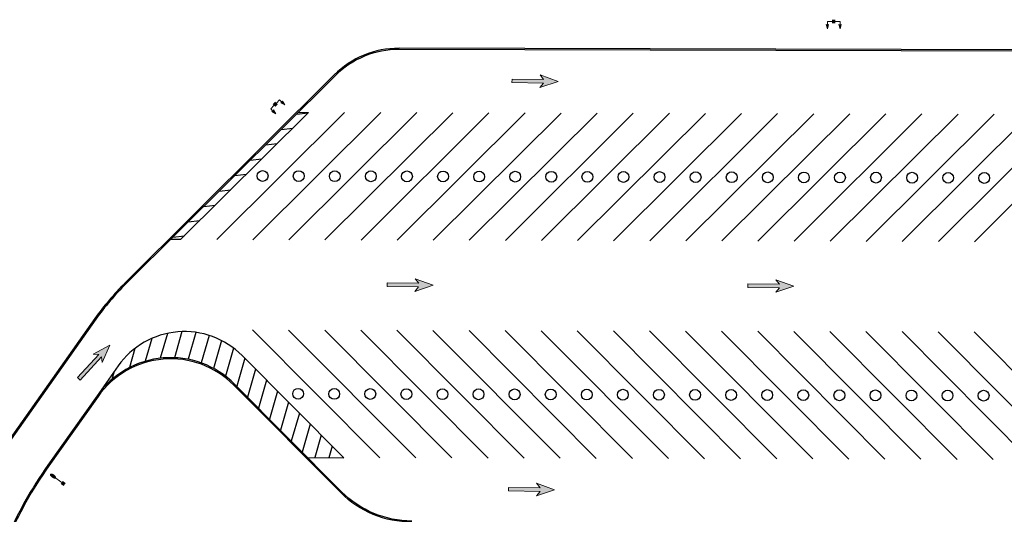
# Model space of a CAD drawing. Header units: feet. Extents: x 130225 to 136325, y 575099 to 575951.
# Tile 4 of 8: x 132804 to 133350, y 575676 to 575950. Entities that reach past the tile are written whole.
import ezdxf

# ---------------------------------------------------------------- set-up
doc = ezdxf.new("R2010")
doc.units = ezdxf.units.FT
doc.header["$MEASUREMENT"] = 0
for name, color, linetype in [('LT_P_Luminaires', 2, 'Continuous'), ('PM_P_Parking_Lot_Stall', 7, 'Continuous'), ('PV_P_Curb', 120, 'Continuous'), ('PV_P_EOP', 7, 'Continuous'), ('SH_Text', 7, 'Continuous')]:
    doc.layers.add(name, color=color, linetype=linetype)

# ---------------------------------------------------------------- blocks, each defined once
blk = doc.blocks.new('*U899')
h = blk.add_hatch(color=0)
h.dxf.hatch_style = 1
h.paths.add_polyline_path([(-9.04, -9.01), (-8.3, -9.69), (-2.35, -3.27), (-2.13, -4.85), (0, 0), (-4.67, -2.49), (-3.09, -2.59)])
at = {"color": 0, "linetype": 'Continuous', "lineweight": 0, "flags": 128}
blk.add_lwpolyline([(-9.04, -9.01), (-8.3, -9.69), (-2.35, -3.27), (-2.13, -4.85), (0, 0), (-4.67, -2.49), (-3.09, -2.59)], close=True, dxfattribs=at)
blk = doc.blocks.new('CGMP')
at = {"layer": 'LT_P_Luminaires', "linetype": 'Continuous', "lineweight": 0, "true_color": 0xe0e000}
h = blk.add_hatch(color=52, dxfattribs=at)
edge = h.paths.add_edge_path()
edge.add_ellipse((0.35, 0), major_axis=(0.1, 0), ratio=0.5, start_angle=0, end_angle=360)
at = {"layer": 'LT_P_Luminaires', "color": 52, "linetype": 'Continuous', "lineweight": 13, "true_color": 0xe0e000}
blk.add_line((0, 0), (0.25, 0), dxfattribs=at)
at = {"layer": 'LT_P_Luminaires', "color": 7, "linetype": 'Continuous', "lineweight": 0, "extrusion": (0, 0, -1)}
blk.add_solid([(0.05, 0.05), (-0.05, 0.05), (0.05, -0.05), (-0.05, -0.05)], dxfattribs=at)
blk = doc.blocks.new('HMAP')
at = {"layer": 'LT_P_Luminaires', "linetype": 'Continuous', "lineweight": 0, "true_color": 0xe0e000, "extrusion": (0, 0, -1)}
for points in [[(0.175, 0.2), (0.143, 0.08, -0.310881), (0.207, 0.08)], [(-0.175, 0.2), (-0.207, 0.08, -0.310881), (-0.143, 0.08)]]:
    blk.add_hatch(color=52, dxfattribs=at).paths.add_polyline_path(points)
at = {"layer": 'LT_P_Luminaires', "color": 52, "linetype": 'Continuous', "lineweight": 13, "true_color": 0xe0e000}
for p, q in [((-0.175, 0), (-0.175, 0.09)), ((-0.175, 0), (-0.05, 0)), ((0.05, 0), (0.175, 0)), ((0.175, 0), (0.175, 0.09))]:
    blk.add_line(p, q, dxfattribs=at)
at = {"layer": 'LT_P_Luminaires', "color": 52, "linetype": 'Continuous', "lineweight": 0, "true_color": 0xe0e000, "flags": 128}
for points in [[(-0.175, 0.2), (-0.143, 0.08, 0.310881), (-0.207, 0.08)], [(0.175, 0.2), (0.207, 0.08, 0.310881), (0.143, 0.08)]]:
    blk.add_lwpolyline(points, format="xyb", close=True, dxfattribs=at)
at = {"layer": 'LT_P_Luminaires', "color": 7, "linetype": 'Continuous', "lineweight": 0, "extrusion": (0, 0, -1)}
blk.add_solid([(0.05, 0.05), (-0.05, 0.05), (0.05, -0.05), (-0.05, -0.05)], dxfattribs=at)
blk = doc.blocks.new('*U905')
h = blk.add_hatch(color=0)
h.dxf.hatch_style = 1
h.paths.add_polyline_path([(-12.74, 0.68), (-12.76, -0.32), (-4.01, -0.44), (-5.02, -1.67), (0, 0), (-4.98, 1.81), (-3.99, 0.56)])
at = {"color": 0, "linetype": 'Continuous', "lineweight": 0, "flags": 128}
blk.add_lwpolyline([(-12.74, 0.68), (-12.76, -0.32), (-4.01, -0.44), (-5.02, -1.67), (0, 0), (-4.98, 1.81), (-3.99, 0.56)], close=True, dxfattribs=at)

msp = doc.modelspace()

# ---------------------------------------------------------------- hatches: boundary and pattern name
at = {"layer": 'PM_P_Parking_Lot_Stall'}
h = msp.add_hatch(dxfattribs=at)
h.set_pattern_fill('ANSI31', color=256, scale=60, angle=141.5682)
h.set_pattern_definition([(186.5682224, (-1181737.432, -135202.5064), (0.857896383, -7.450772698), [])])
h.paths.add_polyline_path([(132963.95, 575898.75), (132958.29, 575898.76), (132887.39, 575828.24), (132893.05, 575828.23)])

# ---------------------------------------------------------------- linework, layer by layer
at = {"layer": 'Defpoints'}
for centre in [(132938.5, 575863.46), (132958.5, 575863.41), (132978.5, 575863.35), (132998.5, 575863.3), (133018.5, 575863.24), (133038.5, 575863.19), (133058.5, 575863.14), (133078.5, 575863.08), (133098.5, 575863.03), (133118.5, 575862.98), (133138.5, 575862.92), (133158.5, 575862.87), (133178.5, 575862.81), (133198.5, 575862.76), (133218.5, 575862.71), (133238.5, 575862.65), (133258.5, 575862.6), (133278.5, 575862.54), (133298.5, 575862.49), (133318.5, 575862.44), (133338.5, 575862.38), (132958.18, 575742.7), (132978.18, 575742.64), (132998.18, 575742.59), (133018.18, 575742.53), (133038.18, 575742.48), (133058.18, 575742.43), (133078.18, 575742.37), (133098.18, 575742.32), (133118.18, 575742.27), (133138.18, 575742.21), (133158.18, 575742.16), (133178.18, 575742.1), (133198.18, 575742.05), (133218.18, 575742), (133238.18, 575741.94), (133258.18, 575741.89), (133278.18, 575741.83), (133298.17, 575741.78), (133318.17, 575741.73), (133338.17, 575741.67)]:
    msp.add_circle(centre, 3, dxfattribs=at)
at = {"layer": 'PM_P_Parking_Lot_Stall', "linetype": 'Continuous'}
for p, q in [((132885.7, 575776.2), (132881.74, 575762.42)), ((132893.78, 575777.19), (132889.63, 575762.71)), ((132901.46, 575776.77), (132897.17, 575761.81)), ((132877.1, 575773.42), (132873.46, 575760.73)), ((132908.79, 575775.1), (132904.4, 575759.81)), ((132915.76, 575772.22), (132911.32, 575756.72)), ((132867.7, 575767.86), (132864.65, 575757.21)), ((132922.37, 575768.05), (132917.9, 575752.46)), ((132928.56, 575762.44), (132924.1, 575746.87)), ((132856.24, 575755.11), (132854.98, 575750.71)), ((132934.62, 575756.35), (132930.16, 575740.79)), ((132940.68, 575750.26), (132936.21, 575734.7)), ((132946.73, 575744.17), (132942.27, 575728.61)), ((132952.79, 575738.09), (132948.33, 575722.52)), ((132958.85, 575732), (132954.38, 575716.43)), ((132964.9, 575725.91), (132960.44, 575710.34)), ((132970.96, 575719.82), (132967.37, 575707.32)), ((132977.01, 575713.73), (132975.17, 575707.29)), ((132983.07, 575707.64), (132982.97, 575707.27))]:
    msp.add_line(p, q, dxfattribs=at)
at = {"layer": 'PM_P_Parking_Lot_Stall', "flags": 128}
for points in [[(132958.29, 575898.76), (132963.95, 575898.75), (132893.05, 575828.23), (132887.39, 575828.24)], [(132983.95, 575898.69), (132913.05, 575828.17)], [(133003.95, 575898.64), (132933.05, 575828.12)], [(133023.95, 575898.59), (132953.05, 575828.07)], [(133043.95, 575898.53), (132973.05, 575828.01)], [(133063.95, 575898.48), (132993.05, 575827.96)], [(133083.95, 575898.42), (133013.05, 575827.9)], [(133103.95, 575898.37), (133033.05, 575827.85)], [(133123.95, 575898.32), (133053.05, 575827.8)], [(133143.95, 575898.26), (133073.05, 575827.74)], [(133163.95, 575898.21), (133093.05, 575827.69)], [(133183.95, 575898.15), (133113.05, 575827.63)], [(133203.95, 575898.1), (133133.05, 575827.58)], [(133223.95, 575898.05), (133153.05, 575827.53)], [(133243.95, 575897.99), (133173.05, 575827.47)], [(133263.95, 575897.94), (133193.05, 575827.42)], [(133283.95, 575897.89), (133213.05, 575827.37)], [(133303.95, 575897.83), (133233.05, 575827.31)], [(133323.95, 575897.78), (133253.05, 575827.26)], [(133343.95, 575897.72), (133273.05, 575827.2)], [(133363.95, 575897.67), (133293.05, 575827.15)], [(133383.95, 575897.62), (133313.05, 575827.1)], [(133403.95, 575897.56), (133333.05, 575827.04)], [(133003.44, 575707.22), (132932.92, 575778.12)], [(133023.44, 575707.16), (132952.92, 575778.07)], [(133043.44, 575707.11), (132972.92, 575778.01)], [(133063.44, 575707.06), (132992.92, 575777.96)], [(133083.44, 575707), (133012.92, 575777.9)], [(133103.44, 575706.95), (133032.92, 575777.85)], [(133123.44, 575706.9), (133052.92, 575777.8)], [(133143.44, 575706.84), (133072.92, 575777.74)], [(133163.44, 575706.79), (133092.92, 575777.69)], [(133183.44, 575706.73), (133112.92, 575777.63)], [(133203.44, 575706.68), (133132.92, 575777.58)], [(133223.44, 575706.63), (133152.92, 575777.53)], [(133243.44, 575706.57), (133172.92, 575777.47)], [(133263.44, 575706.52), (133192.92, 575777.42)], [(133283.44, 575706.46), (133212.92, 575777.37)], [(133303.44, 575706.41), (133232.92, 575777.31)], [(133323.44, 575706.36), (133252.92, 575777.26)], [(133343.43, 575706.3), (133272.91, 575777.2)], [(133363.43, 575706.25), (133292.91, 575777.15)], [(133383.43, 575706.2), (133312.91, 575777.1)], [(133403.43, 575706.14), (133332.91, 575777.04)]]:
    msp.add_lwpolyline(points, dxfattribs=at)
msp.add_lwpolyline([(132963.44, 575707.33), (132983.44, 575707.27), (132927.07, 575763.94, 0.465615), (132858.43, 575758.2), (132846.71, 575741.63)], format="xyb", dxfattribs=at)
at = {"layer": 'PV_P_Curb'}
for p, q in [((133503.69, 575932.96), (133014.1, 575934.28)), ((132978.23, 575919.54), (132862.25, 575804.17)), ((132845.51, 575784.38), (132798.54, 575718))]:
    msp.add_line(p, q, dxfattribs=at)
for points in [[(133014.1, 575934.28, 0.198912), (132978.23, 575919.54)], [(132862.25, 575804.17, 0.043096), (132845.51, 575784.38)], [(133021.12, 575671.67, -0.202833), (132981.8, 575687.91), (132922.5, 575747.54, 0.465621), (132847.25, 575741.25), (132820.03, 575702.79, 0.053319), (132796.77, 575661.13, 0.304087), (132801.83, 575634.51, 0.5406), (132825.34, 575639.24, -0.647019), (132872.13, 575641.17, -0.176332), (132873.74, 575627.12), (132864.77, 575589.62), (132821.26, 575600.02, 0.49551), (132778.96, 575565.44, 0.007804), (132779.31, 575558.45, -0.031087), (132779.5, 575505.57, 0.428333), (132828.62, 575453.19, 0.430652)]]:
    msp.add_lwpolyline(points, format="xyb", dxfattribs=at)
at = {"layer": 'PV_P_EOP'}
for p, q in [((133503.69, 575932.29), (133014.1, 575933.61)), ((132978.71, 575919.06), (132862.72, 575803.7)), ((132846.05, 575783.99), (132799.08, 575717.61))]:
    msp.add_line(p, q, dxfattribs=at)
for points in [[(133014.1, 575933.61, 0.198912), (132978.71, 575919.06)], [(132862.72, 575803.7, 0.043096), (132846.05, 575783.99)], [(133021.12, 575672.17, -0.198912), (132982.28, 575688.38), (132922.97, 575748.01, 0.465621), (132846.71, 575741.63), (132819.49, 575703.17, 0.053319), (132796.16, 575661.39, 0.304087), (132801.35, 575634.05, 0.5406), (132825.96, 575638.99, -0.647019), (132871.53, 575640.87, -0.176332), (132873.09, 575627.28), (132864.27, 575590.42), (132821.41, 575600.67, 0.49551), (132778.29, 575565.42, 0.007804), (132778.64, 575558.41, -0.031087), (132778.84, 575505.61, 0.430652), (132828.62, 575452.69)]]:
    msp.add_lwpolyline(points, format="xyb", dxfattribs=at)

# ---------------------------------------------------------------- block references
at = {"layer": 'LT_P_Luminaires', "color": 52, "linetype": 'Continuous', "lineweight": 0}
for name, p, xscale, yscale, zscale, rotation in [('HMAP', (133255.04, 575949.12), 20, 20, 20, 180), ('HMAP', (132945.45, 575903.22), 20, 20, 20, 224.8457154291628), ('CGMP', (132827.93, 575692.97), 20.00000000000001, 20.00000000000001, 20.00000000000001, 143.782325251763)]:
    msp.add_blockref(name, p, dxfattribs=dict(at, xscale=xscale, yscale=yscale, zscale=zscale, rotation=rotation))
at = {"layer": 'SH_Text', "xscale": 2, "yscale": 2, "zscale": 2}
for name, p in [('*U905', (133102.23, 575915.87, -1216.76)), ('*U905', (133032.98, 575802.85)), ('*U905', (133232.98, 575802.31)), ('*U899', (132853.88, 575769.69)), ('*U905', (133100.33, 575689.46))]:
    msp.add_blockref(name, p, dxfattribs=at)

doc.saveas('drawing.dxf')
